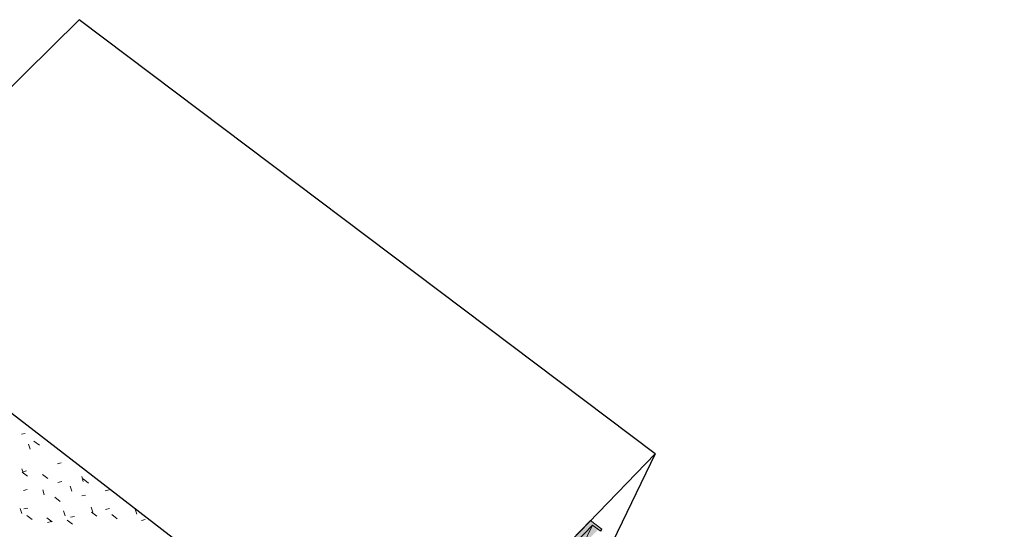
# Model space of a CAD drawing. Header units: centimetres. Extents: x 1151.07 to 1152.71, y 1902.53 to 1904.06.
# Tile 65 of 65: x 1152.16 to 1152.45, y 1903.55 to 1903.7. Entities that reach past the tile are written whole.
import ezdxf

# ---------------------------------------------------------------- set-up
doc = ezdxf.new("R2010")
doc.units = ezdxf.units.CM
for name, color, linetype, lineweight in [('Rama_Szpros', 7, 'Continuous', 9), ('Rama_Szpros-1', 8, 'Continuous', 9), ('Rama_Szpros-2', 9, 'Continuous', 9), ('Rama_Szpros-3', 50, 'Continuous', 18), ('Wzór powierzchni', 7, 'Continuous', 9), ('Wzór powierzchni-4', 10, 'Continuous', 9), ('Ściany-1', 250, 'Continuous', 25), ('Ściany-2', 47, 'Continuous', 25)]:
    doc.layers.add(name, color=color, linetype=linetype, lineweight=lineweight)

# ---------------------------------------------------------------- blocks, each defined once
blk = doc.blocks.new('FP_17-Aksono Kopia 1')
at = {"layer": 'Wzór powierzchni-4'}
for p, q in [((1152.16473, 1903.57408), (1152.16361, 1903.57381)), ((1152.16729, 1903.57182), (1152.16888, 1903.5706)), ((1152.16615, 1903.56944), (1152.16569, 1903.57093)), ((1152.16423, 1903.56216), (1152.16377, 1903.56364)), ((1152.1651, 1903.56305), (1152.16399, 1903.56279)), ((1152.17531, 1903.56541), (1152.17418, 1903.56514)), ((1152.16385, 1903.56268), (1152.16542, 1903.56147)), ((1152.16978, 1903.56202), (1152.17136, 1903.5608)), ((1152.17548, 1903.55989), (1152.17435, 1903.55963)), ((1152.1818, 1903.5599), (1152.18134, 1903.56139)), ((1152.18174, 1903.5607), (1152.18333, 1903.55947)), ((1152.16529, 1903.55757), (1152.16418, 1903.55731)), ((1152.17034, 1903.55602), (1152.16988, 1903.55749)), ((1152.17843, 1903.55711), (1152.17797, 1903.55859)), ((1152.18937, 1903.55749), (1152.18823, 1903.55723)), ((1152.17342, 1903.5553), (1152.175, 1903.55408)), ((1152.18248, 1903.55594), (1152.18135, 1903.55568)), ((1152.16372, 1903.55051), (1152.16326, 1903.55197)), ((1152.16547, 1903.55211), (1152.16436, 1903.55186)), ((1152.17646, 1903.54988), (1152.176, 1903.55134)), ((1152.18457, 1903.55094), (1152.18411, 1903.55241)), ((1152.1895, 1903.55198), (1152.18837, 1903.55172)), ((1152.19754, 1903.5503), (1152.19709, 1903.55179)), ((1152.16519, 1903.54997), (1152.16676, 1903.54876)), ((1152.1711, 1903.54929), (1152.17268, 1903.54807)), ((1152.17704, 1903.5486), (1152.17862, 1903.54738)), ((1152.17921, 1903.54969), (1152.17808, 1903.54944)), ((1152.18419, 1903.55092), (1152.18578, 1903.5497)), ((1152.1902, 1903.55023), (1152.1918, 1903.549)), ((1152.20003, 1903.54876), (1152.19888, 1903.54851)), ((1152.17241, 1903.54818), (1152.17129, 1903.54793))]:
    blk.add_line(p, q, dxfattribs=at)

msp = doc.modelspace()

# ---------------------------------------------------------------- hatches: boundary and pattern name
at = {"layer": 'Rama_Szpros-1'}
h = msp.add_hatch(color=256, dxfattribs=at)
h.paths.add_polyline_path([(1152.44714, 1903.45041), (1152.45271, 1903.45636), (1152.44928, 1903.45895), (1152.44878, 1903.45841), (1152.45106, 1903.45668), (1152.44599, 1903.45128)])
h.paths.add_polyline_path([(1152.32653, 1903.54185), (1152.33163, 1903.5471), (1152.33385, 1903.54542), (1152.33436, 1903.54594), (1152.33103, 1903.54847), (1152.32542, 1903.54269)])
at = {"layer": 'Rama_Szpros-2'}
msp.add_hatch(color=256, dxfattribs=at).paths.add_polyline_path([(1152.3282, 1903.54059), (1152.32879, 1903.54121), (1152.33163, 1903.5471), (1152.32653, 1903.54185), (1152.32752, 1903.5411)])
h = msp.add_hatch(color=256, dxfattribs=at)
h.paths.add_polyline_path([(1152.44599, 1903.45128), (1152.45106, 1903.45668), (1152.44935, 1903.45798), (1152.4456, 1903.45157)])
h.paths.add_polyline_path([(1152.32878, 1903.54119), (1152.33329, 1903.54584), (1152.33163, 1903.5471), (1152.32879, 1903.54121)])

# ---------------------------------------------------------------- linework, layer by layer
at = {"layer": 'Rama_Szpros'}
for p, q in [((1152.32859, 1903.54079), (1152.33163, 1903.5471)), ((1152.33401, 1903.54523), (1152.33436, 1903.54594))]:
    msp.add_line(p, q, dxfattribs=at)
at = {"layer": 'Rama_Szpros-3'}
for p, q in [((1152.33103, 1903.54847), (1152.32542, 1903.54269)), ((1152.33436, 1903.54594), (1152.33103, 1903.54847)), ((1152.32653, 1903.54185), (1152.33163, 1903.5471)), ((1152.33163, 1903.5471), (1152.33385, 1903.54542)), ((1152.33385, 1903.54542), (1152.33436, 1903.54594))]:
    msp.add_line(p, q, dxfattribs=at)
at = {"layer": 'Ściany-1'}
for p, q in [((1152.18062, 1903.69561), (1152.10578, 1903.62223)), ((1152.35006, 1903.56806), (1152.18062, 1903.69561)), ((1152.12341, 1903.60867), (1152.27572, 1903.49152)), ((1152.27572, 1903.49152), (1152.35006, 1903.56806))]:
    msp.add_line(p, q, dxfattribs=at)
at = {"layer": 'Ściany-2'}
msp.add_line((1152.35006, 1903.56806), (1152.2946, 1903.45412), dxfattribs=at)

# ---------------------------------------------------------------- block references
at = {"layer": 'Wzór powierzchni'}
msp.add_blockref('FP_17-Aksono Kopia 1', (0, 0), dxfattribs=at)

doc.saveas('drawing.dxf')
